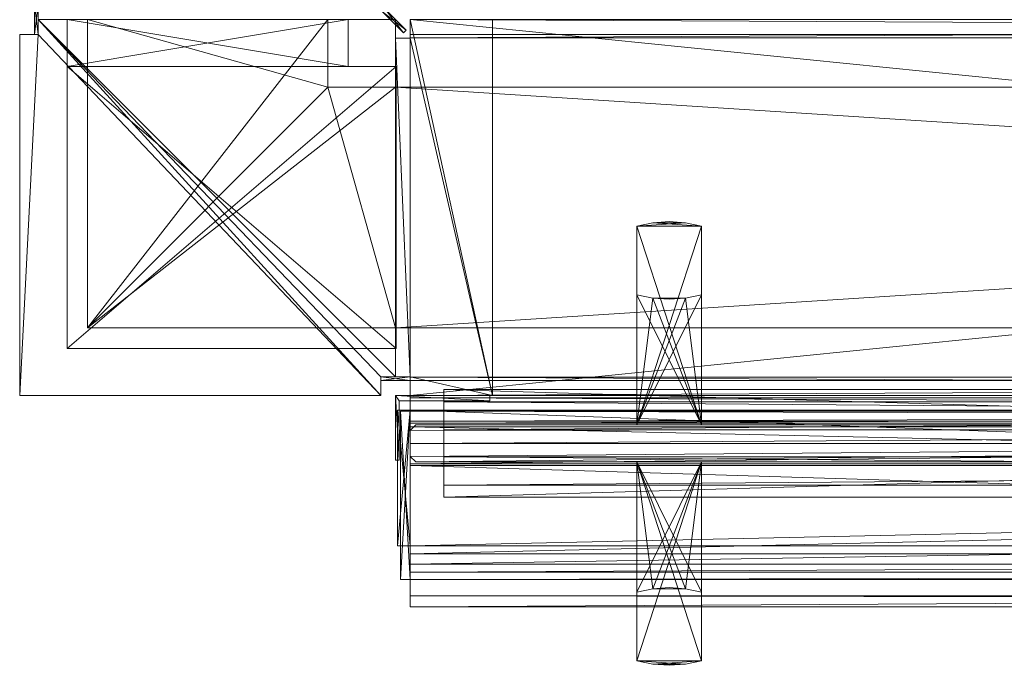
# Model space of a CAD drawing. Header units: inches. Extents: x 18783 to 19393, y 13900 to 14269.
# Tile 188 of 256: x 19220.94 to 19231.42, y 14177.63 to 14184.5. Entities that reach past the tile are written whole.
import ezdxf

# ---------------------------------------------------------------- set-up
doc = ezdxf.new("R2010")
doc.units = ezdxf.units.IN
doc.header["$LTSCALE"] = 96
doc.header["$MEASUREMENT"] = 0
for name, color, linetype, true_color in [('CET color Grey4', 7, 'Continuous', 0x0a0a0a), ('CET color Grey65', 7, 'Continuous', 0xa6a6a4), ('CET color Grey71', 7, 'Continuous', 0xb4b4b4), ('CET color Grey80', 7, 'Continuous', 0xcdcec9), ('CET color Grey90', 7, 'Continuous', 0xe6e6e6)]:
    doc.layers.add(name, color=color, linetype=linetype, true_color=true_color)
doc.layers.add('CET Default', color=7, linetype='Continuous')

# ---------------------------------------------------------------- blocks, each defined once
blk = doc.blocks.new('*C164')
at = {"layer": 'CET color Grey4', "linetype": 'Continuous', "lineweight": 0}
mesh = blk.add_polyface(dxfattribs=at)
corners = [(-1.843, 1.843, 1.252), (-2.157, 1.843, 1.252), (-2.157, 1.843, 107), (-1.843, 1.843, 107), (-2.157, 1.803, 1.252), (-2.157, 1.803, 107), (-1.843, 1.803, 1.252), (-1.843, 1.803, 107)]
mesh.append_faces([[corners[k] for k in face] for face in [(0, 2, 3, 0), (1, 5, 2, 1), (1, 6, 4, 1), (5, 3, 2, 5), (4, 7, 5, 4), (6, 3, 7, 6)]], dxfattribs={"vtx0": -1, "vtx3": -1})
mesh.append_faces([[corners[k] for k in face] for face in [(0, 1, 2, 0), (1, 4, 5, 1), (1, 0, 6, 1), (5, 7, 3, 5), (4, 6, 7, 4), (6, 0, 3, 6)]], dxfattribs={"vtx2": -1})
mesh = blk.add_polyface(dxfattribs=at)
corners = [(1.496, 1.5), (-2.008, 1.5), (-2.008, 1.5, 1.252), (1.496, 1.5, 1.252), (-2.008, -1.5), (-2.008, -1.5, 1.252), (1.496, -1.5), (1.496, -1.5, 1.252)]
mesh.append_faces([[corners[k] for k in face] for face in [(0, 2, 3, 0), (1, 5, 2, 1), (1, 6, 4, 1), (5, 3, 2, 5), (4, 7, 5, 4), (6, 3, 7, 6)]], dxfattribs={"vtx0": -1, "vtx3": -1})
mesh.append_faces([[corners[k] for k in face] for face in [(0, 1, 2, 0), (1, 4, 5, 1), (1, 0, 6, 1), (5, 7, 3, 5), (4, 6, 7, 4), (6, 0, 3, 6)]], dxfattribs={"vtx2": -1})
mesh = blk.add_polyface(dxfattribs=at)
corners = [(-2, 1.28, 107), (-2, -1.28, 107), (-2, -1.28, 108), (-2, 1.28, 108), (1.28, 1.28, 107), (-1.28, -1.28, 107), (-1.28, -1.28, 108), (1.28, 1.28, 108)]
mesh.append_faces([[corners[k] for k in face] for face in [(0, 2, 3, 0), (0, 5, 1, 0), (1, 6, 2, 1), (2, 7, 3, 2), (3, 4, 0, 3)]], dxfattribs={"vtx0": -1, "vtx3": -1})
mesh.append_faces([[corners[k] for k in face] for face in [(0, 1, 2, 0), (0, 4, 5, 0), (1, 5, 6, 1), (2, 6, 7, 2), (3, 7, 4, 3)]], dxfattribs={"vtx2": -1})
mesh = blk.add_polyface(dxfattribs=at)
corners = [(1.28, -2, 107), (-1.28, -2, 108), (-1.28, -2, 107), (1.28, -2, 108), (1.28, 1.28, 107), (-1.28, -1.28, 107), (-1.28, -1.28, 108), (1.28, 1.28, 108)]
mesh.append_faces([[corners[k] for k in face] for face in [(0, 1, 2, 0), (4, 2, 5, 4), (5, 1, 6, 5), (6, 3, 7, 6), (7, 0, 4, 7)]], dxfattribs={"vtx0": -1, "vtx3": -1})
mesh.append_faces([[corners[k] for k in face] for face in [(0, 3, 1, 0), (4, 0, 2, 4), (5, 2, 1, 5), (6, 1, 3, 6), (7, 3, 0, 7)]], dxfattribs={"vtx2": -1})
mesh = blk.add_polyface(dxfattribs=at)
corners = [(1.496, -1.5), (-1.496, -1.5), (-1.496, -1.5, 1.252), (1.496, -1.5, 1.252), (-1.496, -2), (-1.496, -2, 1.252), (1.496, -2), (1.496, -2, 1.252)]
mesh.append_faces([[corners[k] for k in face] for face in [(0, 2, 3, 0), (1, 5, 2, 1), (1, 6, 4, 1), (5, 3, 2, 5), (4, 7, 5, 4), (6, 3, 7, 6)]], dxfattribs={"vtx0": -1, "vtx3": -1})
mesh.append_faces([[corners[k] for k in face] for face in [(0, 1, 2, 0), (1, 4, 5, 1), (1, 0, 6, 1), (5, 7, 3, 5), (4, 6, 7, 4), (6, 0, 3, 6)]], dxfattribs={"vtx2": -1})
mesh = blk.add_polyface(dxfattribs=at)
corners = [(-2.111, -1.889, 1.252), (-1.889, -2.111, 1.252), (-1.889, -2.111, 107), (-2.111, -1.889, 107), (-1.861, -2.084, 1.252), (-1.861, -2.084, 107), (-2.084, -1.861, 1.252), (-2.084, -1.861, 107)]
mesh.append_faces([[corners[k] for k in face] for face in [(0, 2, 3, 0), (1, 5, 2, 1), (1, 6, 4, 1), (5, 3, 2, 5), (4, 7, 5, 4), (6, 3, 7, 6)]], dxfattribs={"vtx0": -1, "vtx3": -1})
mesh.append_faces([[corners[k] for k in face] for face in [(0, 1, 2, 0), (1, 4, 5, 1), (1, 0, 6, 1), (5, 7, 3, 5), (4, 6, 7, 4), (6, 0, 3, 6)]], dxfattribs={"vtx2": -1})
mesh = blk.add_polyface(dxfattribs=at)
corners = [(1.843, -2.157, 1.252), (1.843, -1.843, 1.252), (1.843, -1.843, 107), (1.843, -2.157, 107), (1.803, -1.843, 1.252), (1.803, -1.843, 107), (1.803, -2.157, 1.252), (1.803, -2.157, 107)]
mesh.append_faces([[corners[k] for k in face] for face in [(0, 2, 3, 0), (1, 5, 2, 1), (1, 6, 4, 1), (5, 3, 2, 5), (4, 7, 5, 4), (6, 3, 7, 6)]], dxfattribs={"vtx0": -1, "vtx3": -1})
mesh.append_faces([[corners[k] for k in face] for face in [(0, 1, 2, 0), (1, 4, 5, 1), (1, 0, 6, 1), (5, 7, 3, 5), (4, 6, 7, 4), (6, 0, 3, 6)]], dxfattribs={"vtx2": -1})
at = {"layer": 'CET color Grey65', "linetype": 'Continuous', "lineweight": 0}
mesh = blk.add_polyface(dxfattribs=at)
corners = [(2, -1.843, 107), (1.803, -1.843, 107), (2, -1.843, 1.252), (1.803, -1.843, 1.252), (2, 2, 107), (2, 2, 1.252), (-1.843, 2, 107), (-1.843, 2, 1.252), (-1.843, 1.803, 107), (-1.843, 1.803, 1.252), (-2, 1.803, 107), (-2, 1.803, 1.252), (-2, -2, 107), (-2, -2, 1.252), (1.803, -2, 1.252), (1.803, -2, 107)]
mesh.append_faces([[corners[k] for k in face] for face in [(3, 7, 5, 3), (14, 9, 7, 14), (14, 11, 9, 14), (6, 15, 1, 6)]], dxfattribs={"vtx0": -1, "vtx2": -1, "vtx3": -1})
mesh.append_faces([[corners[k] for k in face] for face in [(4, 1, 0, 4)]], dxfattribs={"vtx0": -1, "vtx3": -1})
mesh.append_faces([[corners[k] for k in face] for face in [(0, 1, 2, 0), (4, 0, 5, 4), (6, 4, 7, 6), (8, 6, 9, 8), (10, 8, 11, 10), (12, 10, 13, 12), (2, 3, 5, 2), (15, 12, 14, 15), (1, 15, 3, 1)]], dxfattribs={"vtx1": -1})
mesh.append_faces([[corners[k] for k in face] for face in [(3, 14, 7, 3), (8, 10, 15, 8), (6, 8, 15, 6), (4, 6, 1, 4)]], dxfattribs={"vtx1": -1, "vtx2": -1})
mesh.append_faces([[corners[k] for k in face] for face in [(1, 3, 2, 1), (0, 2, 5, 0), (4, 5, 7, 4), (6, 7, 9, 6), (8, 9, 11, 8), (10, 11, 13, 10), (14, 13, 11, 14), (10, 12, 15, 10), (12, 13, 14, 12), (15, 14, 3, 15)]], dxfattribs={"vtx2": -1})
blk = doc.blocks.new('*C161')
at = {"layer": 'CET Default', "linetype": 'Continuous', "lineweight": 0, "rotation": 180.0000050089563}
blk.add_blockref('*C164', (12.405, 289.779), dxfattribs=at)
blk = doc.blocks.new('*C183')
at = {"layer": 'CET color Grey4', "linetype": 'Continuous', "lineweight": 0}
mesh = blk.add_polyface(dxfattribs=at)
corners = [(39.488, 5.085, 0.591), (0.512, 5.085, 0.591), (0.512, 5.085, 1.252), (39.488, 5.085, 1.252), (0.512, 3.939, 0.591), (0.512, 3.939, 1.252), (39.488, 3.939, 0.591), (39.488, 3.939, 1.252)]
mesh.append_faces([[corners[k] for k in face] for face in [(0, 2, 3, 0), (1, 5, 2, 1), (1, 6, 4, 1), (5, 3, 2, 5), (4, 7, 5, 4), (6, 3, 7, 6)]], dxfattribs={"vtx0": -1, "vtx3": -1})
mesh.append_faces([[corners[k] for k in face] for face in [(0, 1, 2, 0), (1, 4, 5, 1), (1, 0, 6, 1), (5, 7, 3, 5), (4, 6, 7, 4), (6, 0, 3, 6)]], dxfattribs={"vtx2": -1})
mesh = blk.add_polyface(dxfattribs=at)
corners = [(39.488, 4.955), (0.512, 4.955), (0.512, 4.955, 0.591), (39.488, 4.955, 0.591), (0.512, 4.656), (0.512, 4.656, 0.591), (39.488, 4.656), (39.488, 4.656, 0.591)]
mesh.append_faces([[corners[k] for k in face] for face in [(0, 2, 3, 0), (1, 5, 2, 1), (1, 6, 4, 1), (5, 3, 2, 5), (4, 7, 5, 4), (6, 3, 7, 6)]], dxfattribs={"vtx0": -1, "vtx3": -1})
mesh.append_faces([[corners[k] for k in face] for face in [(0, 1, 2, 0), (1, 4, 5, 1), (1, 0, 6, 1), (5, 7, 3, 5), (4, 6, 7, 4), (6, 0, 3, 6)]], dxfattribs={"vtx2": -1})
mesh = blk.add_polyface(dxfattribs=at)
corners = [(39.488, 4.368), (0.512, 4.368), (0.512, 4.368, 0.591), (39.488, 4.368, 0.591), (0.512, 4.069), (0.512, 4.069, 0.591), (39.488, 4.069), (39.488, 4.069, 0.591)]
mesh.append_faces([[corners[k] for k in face] for face in [(0, 2, 3, 0), (1, 5, 2, 1), (1, 6, 4, 1), (5, 3, 2, 5), (4, 7, 5, 4), (6, 3, 7, 6)]], dxfattribs={"vtx0": -1, "vtx3": -1})
mesh.append_faces([[corners[k] for k in face] for face in [(0, 1, 2, 0), (1, 4, 5, 1), (1, 0, 6, 1), (5, 7, 3, 5), (4, 6, 7, 4), (6, 0, 3, 6)]], dxfattribs={"vtx2": -1})
mesh = blk.add_polyface(dxfattribs=at)
corners = [(39.843, 0, 1.252), (38.97, 0, 1.252), (39.843, 0), (38.97, 0), (39.843, 0.197, 1.252), (39.843, 0.197), (40, 0.197, 1.252), (40, 0.197), (40, 3.803, 1.252), (40, 3.803), (39.843, 3.803, 1.252), (39.843, 3.803), (39.843, 4, 1.252), (39.843, 4), (38.97, 4), (38.97, 4, 1.252)]
mesh.append_faces([[corners[k] for k in face] for face in [(14, 11, 5, 14), (4, 10, 15, 4)]], dxfattribs={"vtx0": -1, "vtx1": -1, "vtx2": -1, "vtx3": -1})
mesh.append_faces([[corners[k] for k in face] for face in [(14, 5, 2, 14), (11, 7, 5, 11)]], dxfattribs={"vtx0": -1, "vtx2": -1, "vtx3": -1})
mesh.append_faces([[corners[k] for k in face] for face in [(0, 15, 1, 0)]], dxfattribs={"vtx0": -1, "vtx3": -1})
mesh.append_faces([[corners[k] for k in face] for face in [(0, 1, 2, 0), (4, 0, 5, 4), (6, 4, 7, 6), (8, 6, 9, 8), (10, 8, 11, 10), (12, 10, 13, 12), (3, 14, 2, 3), (15, 12, 14, 15), (1, 15, 3, 1)]], dxfattribs={"vtx1": -1})
mesh.append_faces([[corners[k] for k in face] for face in [(4, 6, 10, 4), (0, 4, 15, 0)]], dxfattribs={"vtx1": -1, "vtx2": -1})
mesh.append_faces([[corners[k] for k in face] for face in [(1, 3, 2, 1), (0, 2, 5, 0), (4, 5, 7, 4), (6, 7, 9, 6), (8, 9, 11, 8), (10, 11, 13, 10), (11, 9, 7, 11), (14, 13, 11, 14), (10, 12, 15, 10), (6, 8, 10, 6), (12, 13, 14, 12), (15, 14, 3, 15)]], dxfattribs={"vtx2": -1})
mesh = blk.add_polyface(dxfattribs=at)
corners = [(0.157, 3.843, 105.374), (0.157, 3.843, 105.571), (39.843, 3.843, 105.571), (39.843, 3.843, 105.374)]
mesh.append_faces([[corners[k] for k in face] for face in [(0, 2, 3, 0)]], dxfattribs={"vtx0": -1, "vtx3": -1})
mesh.append_faces([[corners[k] for k in face] for face in [(0, 1, 2, 0)]], dxfattribs={"vtx2": -1})
mesh = blk.add_polyface(dxfattribs=at)
corners = [(0, 3.28, 107), (0, 0.72, 107), (0, 0.72, 108), (0, 3.28, 108), (40, 3.28, 107), (40, 0.72, 108), (40, 0.72, 107), (40, 3.28, 108)]
mesh.append_faces([[corners[k] for k in face] for face in [(0, 2, 3, 0), (4, 5, 6, 4), (0, 6, 1, 0), (1, 5, 2, 1), (2, 7, 3, 2), (3, 4, 0, 3)]], dxfattribs={"vtx0": -1, "vtx3": -1})
mesh.append_faces([[corners[k] for k in face] for face in [(0, 1, 2, 0), (4, 7, 5, 4), (0, 4, 6, 0), (1, 6, 5, 1), (2, 5, 7, 2), (3, 7, 4, 3)]], dxfattribs={"vtx2": -1})
mesh = blk.add_polyface(dxfattribs=at)
corners = [(0.157, 0.157, 105.374), (0.157, 0.157, 105.571), (39.843, 0.157, 105.571), (39.843, 0.157, 105.374)]
mesh.append_faces([[corners[k] for k in face] for face in [(0, 2, 3, 0)]], dxfattribs={"vtx0": -1, "vtx3": -1})
mesh.append_faces([[corners[k] for k in face] for face in [(0, 1, 2, 0)]], dxfattribs={"vtx2": -1})
at = {"layer": 'CET color Grey65', "linetype": 'Continuous', "lineweight": 0}
mesh = blk.add_polyface(dxfattribs=at)
corners = [(39.843, 4, 107), (39.843, 4.512, 107), (-39.843, 4, 107), (-39.843, 4.512, 107), (39.843, 4, 105.571), (-39.843, 4, 105.571), (-39.843, 4.028, 105.571), (-39.843, 4.335, 105.657), (-39.843, 6.134, 105.657), (-39.843, 4.512, 107.114), (-39.843, 5.799, 107), (-39.843, 5.799, 107.114), (-39.843, 6.252, 105.571), (-39.843, 6.134, 105.571), (-39.843, 6.252, 107), (39.843, 4.028, 105.571), (39.843, 6.252, 107), (39.843, 5.799, 107), (39.843, 6.134, 105.657), (39.843, 6.252, 105.571), (39.843, 6.134, 105.571), (39.843, 5.799, 107.114), (39.843, 4.512, 107.114), (39.843, 4.335, 105.657)]
mesh.append_faces([[corners[k] for k in face] for face in [(9, 10, 8, 9), (18, 17, 22, 18)]], dxfattribs={"vtx0": -1, "vtx1": -1, "vtx2": -1, "vtx3": -1})
mesh.append_faces([[corners[k] for k in face] for face in [(6, 3, 7, 6), (23, 1, 15, 23)]], dxfattribs={"vtx0": -1, "vtx1": -1, "vtx3": -1})
mesh.append_faces([[corners[k] for k in face] for face in [(3, 8, 7, 3), (8, 14, 12, 8), (8, 10, 14, 8), (15, 1, 0, 15), (18, 22, 1, 18)]], dxfattribs={"vtx0": -1, "vtx2": -1, "vtx3": -1})
mesh.append_faces([[corners[k] for k in face] for face in [(8, 12, 13, 8), (2, 6, 5, 2)]], dxfattribs={"vtx0": -1, "vtx3": -1})
mesh.append_faces([[corners[k] for k in face] for face in [(0, 1, 2, 0), (4, 0, 5, 4), (4, 15, 0, 4), (20, 19, 18, 20), (15, 4, 6, 15), (23, 15, 7, 23), (18, 23, 8, 18), (20, 18, 13, 20), (19, 20, 12, 19), (16, 19, 14, 16), (17, 16, 10, 17), (21, 17, 11, 21), (22, 21, 9, 22), (1, 22, 3, 1)]], dxfattribs={"vtx1": -1})
mesh.append_faces([[corners[k] for k in face] for face in [(3, 9, 8, 3), (2, 3, 6, 2), (16, 17, 18, 16), (19, 16, 18, 19), (23, 18, 1, 23)]], dxfattribs={"vtx1": -1, "vtx2": -1})
mesh.append_faces([[corners[k] for k in face] for face in [(1, 3, 2, 1), (0, 2, 5, 0), (9, 11, 10, 9), (17, 21, 22, 17), (4, 5, 6, 4), (15, 6, 7, 15), (23, 7, 8, 23), (18, 8, 13, 18), (20, 13, 12, 20), (19, 12, 14, 19), (16, 14, 10, 16), (17, 10, 11, 17), (21, 11, 9, 21), (22, 9, 3, 22)]], dxfattribs={"vtx2": -1})
mesh = blk.add_polyface(dxfattribs=at)
corners = [(39.843, 5.882, 105.331), (39.843, 5.961, 105.331), (0.157, 5.882, 105.331), (0.157, 5.961, 105.331), (39.843, 5.882, 105.13), (0.157, 5.882, 105.13), (39.843, 5.689, 105.13), (0.157, 5.689, 105.13), (39.843, 5.689, 105.02), (0.157, 5.689, 105.02), (39.843, 4.748, 105.02), (0.157, 4.748, 105.02), (39.843, 4.748, 103.323), (0.157, 4.748, 103.323), (0.157, 5.961, 103.323), (39.843, 5.961, 103.323)]
mesh.append_faces([[corners[k] for k in face] for face in [(14, 5, 2, 14), (14, 7, 5, 14), (14, 9, 7, 14), (14, 11, 9, 14)]], dxfattribs={"vtx0": -1, "vtx2": -1, "vtx3": -1})
mesh.append_faces([[corners[k] for k in face] for face in [(14, 2, 3, 14)]], dxfattribs={"vtx0": -1, "vtx3": -1})
mesh.append_faces([[corners[k] for k in face] for face in [(0, 1, 2, 0), (4, 0, 5, 4), (6, 4, 7, 6), (8, 6, 9, 8), (10, 8, 11, 10), (12, 10, 13, 12), (1, 0, 15, 1), (15, 12, 14, 15), (1, 15, 3, 1)]], dxfattribs={"vtx1": -1})
mesh.append_faces([[corners[k] for k in face] for face in [(8, 10, 15, 8), (6, 8, 15, 6), (4, 6, 15, 4), (0, 4, 15, 0)]], dxfattribs={"vtx1": -1, "vtx2": -1})
mesh.append_faces([[corners[k] for k in face] for face in [(1, 3, 2, 1), (0, 2, 5, 0), (4, 5, 7, 4), (6, 7, 9, 6), (8, 9, 11, 8), (10, 11, 13, 10), (14, 13, 11, 14), (10, 12, 15, 10), (12, 13, 14, 12), (15, 14, 3, 15)]], dxfattribs={"vtx2": -1})
mesh = blk.add_polyface(dxfattribs=at)
corners = [(39.949, 5.961, 103.323), (39.843, 5.961, 103.323), (39.843, 5.961, 105.331), (39.949, 5.961, 105.331), (39.843, 4.169, 103.323), (39.843, 4.169, 105.331), (39.949, 4.169, 103.323), (39.949, 4.169, 105.331)]
mesh.append_faces([[corners[k] for k in face] for face in [(0, 2, 3, 0), (1, 5, 2, 1), (1, 6, 4, 1), (5, 3, 2, 5), (4, 7, 5, 4), (6, 3, 7, 6)]], dxfattribs={"vtx0": -1, "vtx3": -1})
mesh.append_faces([[corners[k] for k in face] for face in [(0, 1, 2, 0), (1, 4, 5, 1), (1, 0, 6, 1), (5, 7, 3, 5), (4, 6, 7, 4), (6, 0, 3, 6)]], dxfattribs={"vtx2": -1})
mesh = blk.add_polyface(dxfattribs=at)
corners = [(39.843, 5.602, 4.752), (39.843, 5.602, 1.252), (0.157, 5.602, 4.752), (0.157, 5.602, 1.252), (39.843, 4.728, 4.752), (0.157, 4.728, 4.752), (39.843, 4.728, 3.65), (0.157, 4.728, 3.65), (39.843, 4.295, 3.65), (0.157, 4.295, 3.65), (39.843, 4.295, 4.752), (0.157, 4.295, 4.752), (39.843, 4.157, 4.752), (0.157, 4.157, 4.752), (0.157, 4.157, 1.252), (39.843, 4.157, 1.252)]
mesh.append_faces([[corners[k] for k in face] for face in [(5, 3, 7, 5), (6, 1, 4, 6)]], dxfattribs={"vtx0": -1, "vtx1": -1, "vtx3": -1})
mesh.append_faces([[corners[k] for k in face] for face in [(9, 14, 13, 9), (9, 3, 14, 9), (1, 6, 8, 1)]], dxfattribs={"vtx0": -1, "vtx2": -1, "vtx3": -1})
mesh.append_faces([[corners[k] for k in face] for face in [(9, 13, 11, 9)]], dxfattribs={"vtx0": -1, "vtx3": -1})
mesh.append_faces([[corners[k] for k in face] for face in [(0, 1, 2, 0), (4, 0, 5, 4), (6, 4, 7, 6), (8, 6, 9, 8), (10, 8, 11, 10), (12, 10, 13, 12), (10, 12, 8, 10), (15, 12, 14, 15), (1, 15, 3, 1)]], dxfattribs={"vtx1": -1})
mesh.append_faces([[corners[k] for k in face] for face in [(9, 7, 3, 9), (15, 1, 8, 15), (12, 15, 8, 12)]], dxfattribs={"vtx1": -1, "vtx2": -1})
mesh.append_faces([[corners[k] for k in face] for face in [(1, 3, 2, 1), (0, 2, 5, 0), (4, 5, 7, 4), (6, 7, 9, 6), (8, 9, 11, 8), (10, 11, 13, 10), (5, 2, 3, 5), (1, 0, 4, 1), (12, 13, 14, 12), (15, 14, 3, 15)]], dxfattribs={"vtx2": -1})
mesh = blk.add_polyface(dxfattribs=at)
corners = [(39.98, 5.602, 1.252), (39.843, 5.602, 1.252), (39.843, 5.602, 4.752), (39.98, 5.602, 4.752), (39.843, 4.157, 1.252), (39.843, 4.157, 4.752), (39.98, 4.157, 1.252), (39.98, 4.157, 4.752)]
mesh.append_faces([[corners[k] for k in face] for face in [(0, 2, 3, 0), (1, 5, 2, 1), (1, 6, 4, 1), (5, 3, 2, 5), (4, 7, 5, 4), (6, 3, 7, 6)]], dxfattribs={"vtx0": -1, "vtx3": -1})
mesh.append_faces([[corners[k] for k in face] for face in [(0, 1, 2, 0), (1, 4, 5, 1), (1, 0, 6, 1), (5, 7, 3, 5), (4, 6, 7, 4), (6, 0, 3, 6)]], dxfattribs={"vtx2": -1})
mesh = blk.add_polyface(dxfattribs=at)
corners = [(39.843, 4.169, 105.02), (39.843, 4.276, 105.02), (0.157, 4.169, 105.02), (0.157, 4.276, 105.02), (39.843, 4.169, 103.323), (0.157, 4.169, 103.323), (0.157, 4.276, 103.323), (39.843, 4.276, 103.323)]
mesh.append_faces([[corners[k] for k in face] for face in [(5, 3, 6, 5)]], dxfattribs={"vtx0": -1, "vtx3": -1})
mesh.append_faces([[corners[k] for k in face] for face in [(0, 1, 2, 0), (4, 0, 5, 4), (7, 1, 4, 7), (7, 4, 6, 7), (1, 7, 3, 1)]], dxfattribs={"vtx1": -1})
mesh.append_faces([[corners[k] for k in face] for face in [(1, 3, 2, 1), (0, 2, 5, 0), (5, 2, 3, 5), (1, 0, 4, 1), (4, 5, 6, 4), (7, 6, 3, 7)]], dxfattribs={"vtx2": -1})
mesh = blk.add_polyface(dxfattribs=at)
corners = [(39.843, 4, 107), (39.843, 4, 105.57), (0.157, 4, 107), (0.157, 4, 105.57), (39.843, 0, 107), (0.157, 0, 107), (0.157, 3.805, 105.57), (0.157, 0.195, 105.57), (0.157, 3.805, 105.375), (0.157, 4, 104.5), (0.157, 4, 105.375), (0.157, 0, 105.57), (0.157, 0.195, 105.375), (0.157, 0, 105.375), (0.157, 0, 104.5), (39.843, 0, 105.375), (39.843, 0, 104.5), (39.843, 4, 104.5), (39.843, 0.195, 105.375), (39.843, 0.195, 105.57), (39.843, 0, 105.57), (39.843, 4, 105.375), (39.843, 3.805, 105.375), (39.843, 3.805, 105.57)]
mesh.append_faces([[corners[k] for k in face] for face in [(6, 7, 2, 6), (8, 9, 7, 8), (19, 17, 22, 19), (0, 19, 23, 0)]], dxfattribs={"vtx0": -1, "vtx1": -1, "vtx2": -1, "vtx3": -1})
mesh.append_faces([[corners[k] for k in face] for face in [(9, 12, 7, 9), (9, 13, 12, 9), (19, 0, 4, 19), (19, 22, 23, 19)]], dxfattribs={"vtx0": -1, "vtx2": -1, "vtx3": -1})
mesh.append_faces([[corners[k] for k in face] for face in [(5, 7, 11, 5), (0, 23, 1, 0)]], dxfattribs={"vtx0": -1, "vtx3": -1})
mesh.append_faces([[corners[k] for k in face] for face in [(0, 1, 2, 0), (4, 0, 5, 4), (3, 6, 2, 3), (20, 19, 4, 20), (20, 4, 11, 20), (19, 20, 7, 19), (18, 19, 12, 18), (15, 18, 13, 15), (16, 15, 14, 16), (17, 16, 9, 17), (21, 17, 10, 21), (22, 21, 8, 22), (23, 22, 6, 23), (1, 23, 3, 1)]], dxfattribs={"vtx1": -1})
mesh.append_faces([[corners[k] for k in face] for face in [(6, 8, 7, 6), (5, 2, 7, 5), (18, 15, 17, 18), (19, 18, 17, 19)]], dxfattribs={"vtx1": -1, "vtx2": -1})
mesh.append_faces([[corners[k] for k in face] for face in [(1, 3, 2, 1), (0, 2, 5, 0), (8, 10, 9, 8), (9, 14, 13, 9), (15, 16, 17, 15), (17, 21, 22, 17), (4, 5, 11, 4), (20, 11, 7, 20), (19, 7, 12, 19), (18, 12, 13, 18), (15, 13, 14, 15), (16, 14, 9, 16), (17, 9, 10, 17), (21, 10, 8, 21), (22, 8, 6, 22), (23, 6, 3, 23)]], dxfattribs={"vtx2": -1})
mesh = blk.add_polyface(dxfattribs=at)
corners = [(39.843, 0, 104.5), (38.97, 0, 104.5), (39.843, 0, 1.252), (38.97, 0, 1.252), (39.843, 0.197, 104.5), (39.843, 0.197, 1.252), (40, 0.197, 104.5), (40, 0.197, 1.252), (40, 3.803, 104.5), (40, 3.803, 1.252), (39.843, 3.803, 104.5), (39.843, 3.803, 1.252), (39.843, 4, 104.5), (39.843, 4, 1.252), (38.97, 4, 1.252), (38.97, 4, 104.5)]
mesh.append_faces([[corners[k] for k in face] for face in [(14, 11, 5, 14), (4, 10, 15, 4)]], dxfattribs={"vtx0": -1, "vtx1": -1, "vtx2": -1, "vtx3": -1})
mesh.append_faces([[corners[k] for k in face] for face in [(14, 5, 2, 14), (11, 7, 5, 11)]], dxfattribs={"vtx0": -1, "vtx2": -1, "vtx3": -1})
mesh.append_faces([[corners[k] for k in face] for face in [(0, 15, 1, 0)]], dxfattribs={"vtx0": -1, "vtx3": -1})
mesh.append_faces([[corners[k] for k in face] for face in [(0, 1, 2, 0), (4, 0, 5, 4), (6, 4, 7, 6), (8, 6, 9, 8), (10, 8, 11, 10), (12, 10, 13, 12), (3, 14, 2, 3), (15, 12, 14, 15), (1, 15, 3, 1)]], dxfattribs={"vtx1": -1})
mesh.append_faces([[corners[k] for k in face] for face in [(4, 6, 10, 4), (0, 4, 15, 0)]], dxfattribs={"vtx1": -1, "vtx2": -1})
mesh.append_faces([[corners[k] for k in face] for face in [(1, 3, 2, 1), (0, 2, 5, 0), (4, 5, 7, 4), (6, 7, 9, 6), (8, 9, 11, 8), (10, 11, 13, 10), (11, 9, 7, 11), (14, 13, 11, 14), (10, 12, 15, 10), (6, 8, 10, 6), (12, 13, 14, 12), (15, 14, 3, 15)]], dxfattribs={"vtx2": -1})
at = {"layer": 'CET color Grey71', "linetype": 'Continuous', "lineweight": 0}
mesh = blk.add_polyface(dxfattribs=at)
corners = [(39.843, 4.65, 105.067), (39.843, 4.374, 105.067), (39.843, 4.65, 3.657), (39.843, 4.374, 3.657), (39.783, 4.709, 105.067), (39.783, 4.709, 3.657), (0.217, 4.709, 105.067), (0.217, 4.709, 3.657), (0.157, 4.65, 105.067), (0.157, 4.65, 3.657), (0.157, 4.374, 105.067), (0.157, 4.374, 3.657), (0.217, 4.315, 105.067), (0.217, 4.315, 3.657), (39.783, 4.315, 3.657), (39.783, 4.315, 105.067)]
mesh.append_faces([[corners[k] for k in face] for face in [(13, 2, 3, 13), (13, 5, 2, 13), (13, 7, 5, 13), (13, 9, 7, 13)]], dxfattribs={"vtx0": -1, "vtx2": -1, "vtx3": -1})
mesh.append_faces([[corners[k] for k in face] for face in [(13, 3, 14, 13)]], dxfattribs={"vtx0": -1, "vtx3": -1})
mesh.append_faces([[corners[k] for k in face] for face in [(0, 1, 2, 0), (4, 0, 5, 4), (6, 4, 7, 6), (8, 6, 9, 8), (10, 8, 11, 10), (12, 10, 13, 12), (15, 1, 12, 15), (15, 12, 14, 15), (1, 15, 3, 1)]], dxfattribs={"vtx1": -1})
mesh.append_faces([[corners[k] for k in face] for face in [(6, 8, 12, 6), (4, 6, 12, 4), (0, 4, 12, 0), (1, 0, 12, 1)]], dxfattribs={"vtx1": -1, "vtx2": -1})
mesh.append_faces([[corners[k] for k in face] for face in [(1, 3, 2, 1), (0, 2, 5, 0), (4, 5, 7, 4), (6, 7, 9, 6), (8, 9, 11, 8), (10, 11, 13, 10), (13, 11, 9, 13), (8, 10, 12, 8), (12, 13, 14, 12), (15, 14, 3, 15)]], dxfattribs={"vtx2": -1})
at = {"layer": 'CET color Grey80', "linetype": 'Continuous', "lineweight": 0}
mesh = blk.add_polyface(dxfattribs=at)
corners = [(37.261, 6.862, 46.348), (37.431, 6.826, 46.348), (37.431, 6.826, 33.652), (37.261, 6.862, 33.652), (36.742, 6.826, 46.348), (36.913, 6.862, 46.348), (36.913, 6.862, 33.652), (36.742, 6.826, 33.652), (37.087, 6.874, 46.348), (37.087, 6.874, 33.652)]
mesh.append_faces([[corners[k] for k in face] for face in [(0, 2, 3, 0), (4, 6, 7, 4), (5, 9, 6, 5), (8, 3, 9, 8)]], dxfattribs={"vtx0": -1, "vtx3": -1})
mesh.append_faces([[corners[k] for k in face] for face in [(0, 1, 2, 0), (4, 5, 6, 4), (5, 8, 9, 5), (8, 0, 3, 8)]], dxfattribs={"vtx2": -1})
mesh = blk.add_polyface(dxfattribs=at)
corners = [(37.431, 6.826, 46.348), (37.431, 4.709, 46.348), (37.431, 4.709, 45.325), (37.431, 6.095, 45.325), (37.431, 6.095, 34.675), (37.431, 6.826, 33.652), (36.742, 6.826, 33.652), (36.742, 6.095, 34.675), (36.742, 6.095, 45.325), (36.742, 6.826, 46.348), (36.742, 4.709, 45.325), (36.742, 4.709, 46.348), (37.261, 6.862, 46.348), (36.913, 6.862, 46.348), (37.087, 6.874, 46.348), (36.913, 6.059, 45.325), (37.261, 6.059, 45.325), (37.087, 6.047, 45.325), (36.742, 4.709, 33.652), (36.742, 4.709, 34.675), (37.431, 4.709, 34.675), (37.431, 4.709, 33.652), (36.913, 6.862, 33.652), (37.261, 6.862, 33.652), (37.087, 6.874, 33.652), (37.261, 6.059, 34.675), (36.913, 6.059, 34.675), (37.087, 6.047, 34.675)]
mesh.append_faces([[corners[k] for k in face] for face in [(15, 16, 17, 15), (25, 26, 27, 25)]])
mesh.append_faces([[corners[k] for k in face] for face in [(0, 4, 5, 0), (6, 8, 9, 6), (9, 12, 13, 9), (8, 2, 15, 8), (15, 2, 16, 15), (5, 22, 23, 5), (4, 19, 25, 4), (25, 19, 26, 25)]], dxfattribs={"vtx0": -1, "vtx1": -1, "vtx3": -1})
mesh.append_faces([[corners[k] for k in face] for face in [(0, 2, 3, 0), (0, 3, 4, 0), (6, 7, 8, 6), (9, 8, 10, 9), (9, 1, 0, 9), (9, 0, 12, 9), (6, 19, 7, 6), (5, 4, 20, 5), (5, 18, 6, 5), (5, 6, 22, 5)]], dxfattribs={"vtx0": -1, "vtx2": -1, "vtx3": -1})
mesh.append_faces([[corners[k] for k in face] for face in [(9, 10, 11, 9), (13, 12, 14, 13), (16, 2, 3, 16), (11, 2, 1, 11), (5, 20, 21, 5), (23, 22, 24, 23), (26, 19, 7, 26), (21, 19, 18, 21)]], dxfattribs={"vtx0": -1, "vtx3": -1})
mesh.append_faces([[corners[k] for k in face] for face in [(0, 1, 2, 0), (9, 11, 1, 9), (8, 10, 2, 8), (11, 10, 2, 11), (6, 18, 19, 6), (5, 21, 18, 5), (4, 20, 19, 4), (21, 20, 19, 21)]], dxfattribs={"vtx2": -1})
mesh = blk.add_polyface(dxfattribs=at)
corners = [(36.913, 6.059, 45.325), (36.742, 6.095, 45.325), (36.742, 6.095, 34.675), (36.913, 6.059, 34.675), (37.431, 6.095, 45.325), (37.261, 6.059, 45.325), (37.261, 6.059, 34.675), (37.431, 6.095, 34.675), (37.087, 6.047, 45.325), (37.087, 6.047, 34.675)]
mesh.append_faces([[corners[k] for k in face] for face in [(0, 2, 3, 0), (4, 6, 7, 4), (5, 9, 6, 5), (8, 3, 9, 8)]], dxfattribs={"vtx0": -1, "vtx3": -1})
mesh.append_faces([[corners[k] for k in face] for face in [(0, 1, 2, 0), (4, 5, 6, 4), (5, 8, 9, 5), (8, 0, 3, 8)]], dxfattribs={"vtx2": -1})
mesh = blk.add_polyface(dxfattribs=at)
corners = [(36.742, 2.197, 46.348), (36.742, 4.315, 46.348), (36.742, 4.315, 45.325), (36.742, 2.929, 45.325), (36.742, 2.929, 34.675), (36.742, 2.197, 33.652), (37.431, 2.197, 33.652), (37.431, 2.929, 34.675), (37.431, 2.929, 45.325), (37.431, 2.197, 46.348), (37.431, 4.315, 45.325), (37.431, 4.315, 46.348), (36.913, 2.162, 46.348), (37.261, 2.162, 46.348), (37.087, 2.15, 46.348), (37.261, 2.964, 45.325), (36.913, 2.964, 45.325), (37.087, 2.976, 45.325), (37.431, 4.315, 33.652), (37.431, 4.315, 34.675), (36.742, 4.315, 34.675), (36.742, 4.315, 33.652), (37.261, 2.162, 33.652), (36.913, 2.162, 33.652), (37.087, 2.15, 33.652), (36.913, 2.964, 34.675), (37.261, 2.964, 34.675), (37.087, 2.976, 34.675)]
mesh.append_faces([[corners[k] for k in face] for face in [(15, 16, 17, 15), (25, 26, 27, 25)]])
mesh.append_faces([[corners[k] for k in face] for face in [(0, 4, 5, 0), (6, 8, 9, 6), (9, 12, 13, 9), (8, 2, 15, 8), (15, 2, 16, 15), (5, 22, 23, 5), (4, 19, 25, 4), (25, 19, 26, 25)]], dxfattribs={"vtx0": -1, "vtx1": -1, "vtx3": -1})
mesh.append_faces([[corners[k] for k in face] for face in [(0, 2, 3, 0), (0, 3, 4, 0), (6, 7, 8, 6), (9, 8, 10, 9), (9, 1, 0, 9), (9, 0, 12, 9), (6, 19, 7, 6), (5, 4, 20, 5), (5, 18, 6, 5), (5, 6, 22, 5)]], dxfattribs={"vtx0": -1, "vtx2": -1, "vtx3": -1})
mesh.append_faces([[corners[k] for k in face] for face in [(9, 10, 11, 9), (13, 12, 14, 13), (16, 2, 3, 16), (11, 2, 1, 11), (5, 20, 21, 5), (23, 22, 24, 23), (26, 19, 7, 26), (21, 19, 18, 21)]], dxfattribs={"vtx0": -1, "vtx3": -1})
mesh.append_faces([[corners[k] for k in face] for face in [(0, 1, 2, 0), (9, 11, 1, 9), (8, 10, 2, 8), (11, 10, 2, 11), (6, 18, 19, 6), (5, 21, 18, 5), (4, 20, 19, 4), (21, 20, 19, 21)]], dxfattribs={"vtx2": -1})
mesh = blk.add_polyface(dxfattribs=at)
corners = [(38.996, 4, 105.307), (38.996, 4.059, 105.307), (38.996, 4, 1.252), (38.996, 4.059, 1.252), (40, 4, 105.307), (40, 4, 1.252), (39.961, 4.059, 1.252), (39.961, 4.059, 105.307)]
mesh.append_faces([[corners[k] for k in face] for face in [(5, 3, 6, 5)]], dxfattribs={"vtx0": -1, "vtx3": -1})
mesh.append_faces([[corners[k] for k in face] for face in [(0, 1, 2, 0), (4, 0, 5, 4), (7, 1, 4, 7), (7, 4, 6, 7), (1, 7, 3, 1)]], dxfattribs={"vtx1": -1})
mesh.append_faces([[corners[k] for k in face] for face in [(1, 3, 2, 1), (0, 2, 5, 0), (5, 2, 3, 5), (1, 0, 4, 1), (4, 5, 6, 4), (7, 6, 3, 7)]], dxfattribs={"vtx2": -1})
mesh = blk.add_polyface(dxfattribs=at)
corners = [(37.261, 2.964, 45.325), (37.431, 2.929, 45.325), (37.431, 2.929, 34.675), (37.261, 2.964, 34.675), (36.742, 2.929, 45.325), (36.913, 2.964, 45.325), (36.913, 2.964, 34.675), (36.742, 2.929, 34.675), (37.087, 2.976, 45.325), (37.087, 2.976, 34.675)]
mesh.append_faces([[corners[k] for k in face] for face in [(0, 2, 3, 0), (4, 6, 7, 4), (5, 9, 6, 5), (8, 3, 9, 8)]], dxfattribs={"vtx0": -1, "vtx3": -1})
mesh.append_faces([[corners[k] for k in face] for face in [(0, 1, 2, 0), (4, 5, 6, 4), (5, 8, 9, 5), (8, 0, 3, 8)]], dxfattribs={"vtx2": -1})
mesh = blk.add_polyface(dxfattribs=at)
corners = [(36.913, 2.162, 46.348), (36.742, 2.197, 46.348), (36.742, 2.197, 33.652), (36.913, 2.162, 33.652), (37.431, 2.197, 46.348), (37.261, 2.162, 46.348), (37.261, 2.162, 33.652), (37.431, 2.197, 33.652), (37.087, 2.15, 46.348), (37.087, 2.15, 33.652)]
mesh.append_faces([[corners[k] for k in face] for face in [(0, 2, 3, 0), (4, 6, 7, 4), (5, 9, 6, 5), (8, 3, 9, 8)]], dxfattribs={"vtx0": -1, "vtx3": -1})
mesh.append_faces([[corners[k] for k in face] for face in [(0, 1, 2, 0), (4, 5, 6, 4), (5, 8, 9, 5), (8, 0, 3, 8)]], dxfattribs={"vtx2": -1})
at = {"layer": 'CET color Grey90', "linetype": 'Continuous', "lineweight": 0}
mesh = blk.add_polyface(dxfattribs=at)
corners = [(39.961, 4.059, 105.307), (39.961, 4.689, 105.307), (39.961, 4.059, 1.252), (39.961, 4.689, 1.252), (40, 4, 105.307), (40, 4, 1.252), (40, 4.689, 1.252), (40, 4.689, 105.307)]
mesh.append_faces([[corners[k] for k in face] for face in [(5, 3, 6, 5)]], dxfattribs={"vtx0": -1, "vtx3": -1})
mesh.append_faces([[corners[k] for k in face] for face in [(0, 1, 2, 0), (4, 0, 5, 4), (7, 1, 4, 7), (7, 4, 6, 7), (1, 7, 3, 1)]], dxfattribs={"vtx1": -1})
mesh.append_faces([[corners[k] for k in face] for face in [(1, 3, 2, 1), (0, 2, 5, 0), (5, 2, 3, 5), (1, 0, 4, 1), (4, 5, 6, 4), (7, 6, 3, 7)]], dxfattribs={"vtx2": -1})
blk = doc.blocks.new('*C178')
at = {"layer": 'CET Default', "linetype": 'Continuous', "lineweight": 0, "rotation": 180.0000050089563}
blk.add_blockref('*C183', (54.405, 291.779), dxfattribs=at)

msp = doc.modelspace()

# ---------------------------------------------------------------- block references
at = {"layer": 'CET Default', "linetype": 'Continuous', "lineweight": 0}
for name in ['*C161', '*C178']:
    msp.add_blockref(name, (19210.536, 13892.725), dxfattribs=at)

doc.saveas('drawing.dxf')
